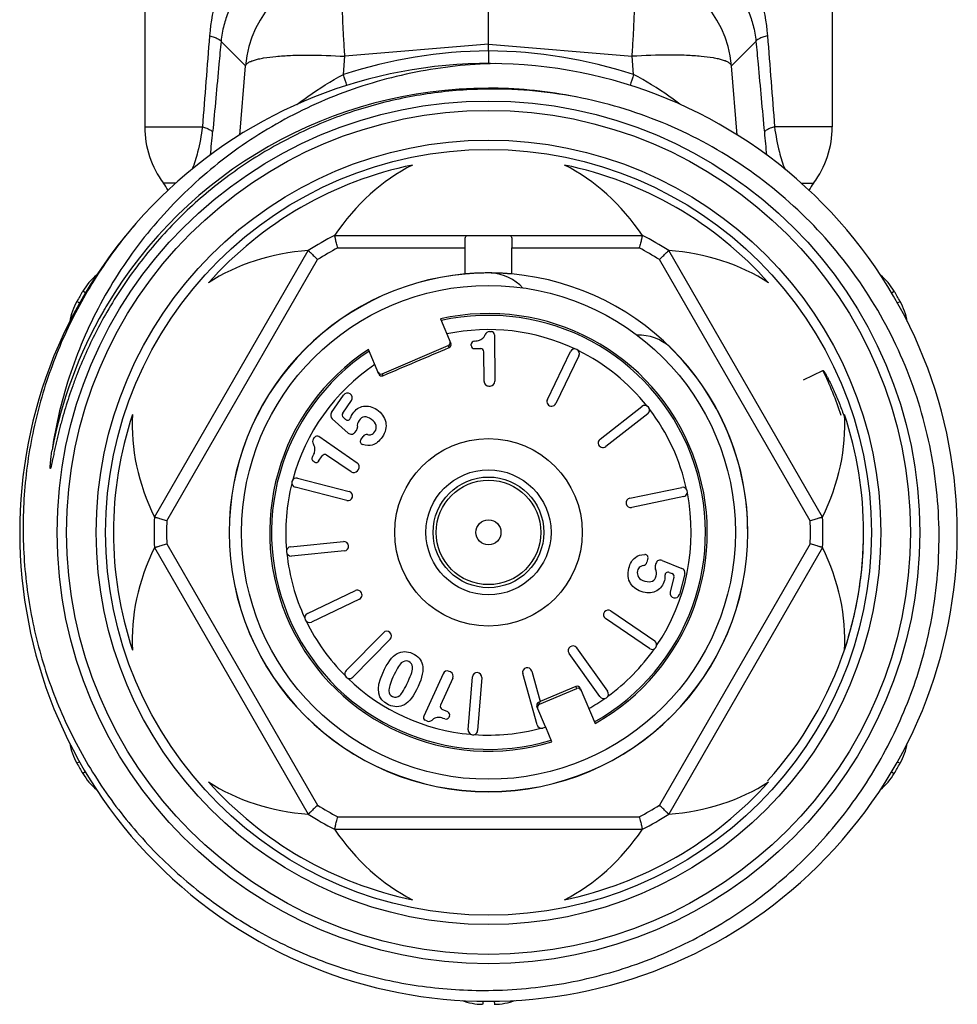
# Model space of a CAD drawing. Header units: millimetres. Extents: x 17747 to 112039, y -74980 to 446921.
# Tile 75 of 256: x 46318 to 46348, y -71657 to -71626. Entities that reach past the tile are written whole.
import ezdxf

# ---------------------------------------------------------------- set-up
doc = ezdxf.new("R2010")
doc.units = ezdxf.units.MM

msp = doc.modelspace()

# ---------------------------------------------------------------- linework, layer by layer
at = {"color": 0, "linetype": 'Continuous', "lineweight": -2}
for p, q in [((46321.878, -71621.946), (46321.878, -71629.03)), ((46343.878, -71621.946), (46343.878, -71629.03)), ((46332.878, -71626.382), (46332.878, -71623.503)), ((46325.104, -71627.073), (46324.32, -71626.293)), ((46340.652, -71627.073), (46341.436, -71626.293)), ((46332.878, -71626.382), (46328.284, -71626.772)), ((46332.878, -71626.598), (46332.878, -71626.382)), ((46332.878, -71626.382), (46337.472, -71626.772)), ((46332.878, -71626.598), (46332.878, -71627.002)), ((46328.237, -71627.352), (46328.284, -71626.772)), ((46337.52, -71627.352), (46337.472, -71626.772)), ((46324.923, -71629.291), (46325.104, -71627.073)), ((46340.833, -71629.292), (46340.652, -71627.073)), ((46321.878, -71629.03), (46323.725, -71629.03)), ((46343.878, -71629.03), (46342.031, -71629.03)), ((46322.872, -71630.83), (46322.478, -71630.83)), ((46342.878, -71630.83), (46343.278, -71630.83)), ((46327.955, -71632.502), (46337.802, -71632.502)), ((46328.053, -71632.902), (46332.13, -71632.902)), ((46332.13, -71633.735), (46332.13, -71632.902)), ((46333.626, -71633.735), (46333.626, -71632.902)), ((46333.626, -71632.902), (46337.703, -71632.902)), ((46322.189, -71641.515), (46327.113, -71632.988)), ((46322.585, -71641.63), (46327.41, -71633.273)), ((46343.171, -71641.63), (46338.346, -71633.273)), ((46343.567, -71641.515), (46338.644, -71632.988)), ((46319.984, -71634.343), (46319.895, -71634.29)), ((46345.77, -71634.344), (46345.861, -71634.29)), ((46319.8, -71634.665), (46319.709, -71634.614)), ((46345.957, -71634.664), (46346.047, -71634.614)), ((46331.338, -71635.173), (46331.671, -71635.959)), ((46332.912, -71635.581), (46332.971, -71635.581)), ((46333.072, -71635.68), (46333.085, -71637.169)), ((46329.475, -71636.928), (46331.592, -71636.029)), ((46331.618, -71636.091), (46331.592, -71636.029)), ((46332.326, -71636.025), (46332.326, -71635.983)), ((46329.37, -71636.936), (46329.036, -71636.15)), ((46332.427, -71636.124), (46332.63, -71636.123)), ((46332.739, -71637.172), (46332.731, -71636.222)), ((46334.762, -71637.75), (46335.501, -71636.218)), ((46335.771, -71636.349), (46335.032, -71637.881)), ((46329.475, -71636.928), (46329.501, -71636.989)), ((46342.958, -71637.119), (46343.579, -71636.819)), ((46332.891, -71637.32), (46332.936, -71637.32)), ((46327.857, -71638.171), (46328.243, -71637.61)), ((46328.216, -71638.188), (46328.495, -71637.783)), ((46336.448, -71639.022), (46337.788, -71637.975)), ((46337.973, -71638.211), (46336.633, -71639.258)), ((46328.386, -71638.824), (46327.88, -71638.368)), ((46328.305, -71638.386), (46328.231, -71638.319)), ((46328.677, -71639.783), (46327.45, -71638.94)), ((46328.606, -71638.803), (46328.653, -71638.741)), ((46328.793, -71639.043), (46328.864, -71638.939)), ((46327.278, -71639.014), (46327.311, -71638.965)), ((46327.444, -71639.723), (46327.559, -71639.556)), ((46328.481, -71640.068), (46327.698, -71639.53)), ((46327.305, -71639.749), (46327.271, -71639.725)), ((46328.69, -71640.029), (46328.716, -71639.991)), ((46326.77, -71640.267), (46328.416, -71640.693)), ((46328.341, -71640.983), (46326.694, -71640.557)), ((46337.398, -71640.908), (46339.063, -71640.562)), ((46339.124, -71640.856), (46337.459, -71641.202)), ((46322.585, -71642.373), (46327.41, -71650.73)), ((46326.545, -71642.461), (46328.238, -71642.298)), ((46343.171, -71642.373), (46338.346, -71650.73)), ((46322.189, -71642.488), (46327.113, -71651.015)), ((46328.266, -71642.596), (46326.573, -71642.759)), ((46343.567, -71642.488), (46338.644, -71651.015)), ((46337.979, -71642.832), (46337.948, -71642.954)), ((46338.237, -71642.993), (46338.214, -71643.068)), ((46338.436, -71642.898), (46339.068, -71643.154)), ((46338.662, -71643.283), (46338.754, -71643.32)), ((46339.156, -71643.331), (46338.986, -71643.99)), ((46338.813, -71643.438), (46338.69, -71643.914)), ((46327.084, -71644.599), (46328.619, -71643.867)), ((46328.748, -71644.138), (46327.213, -71644.87)), ((46336.793, -71644.51), (46338.195, -71645.474)), ((46338.025, -71645.721), (46336.623, -71644.757)), ((46328.322, -71646.424), (46329.514, -71645.211)), ((46329.728, -71645.421), (46328.536, -71646.635)), ((46336.442, -71647.257), (46335.455, -71645.872)), ((46335.699, -71645.698), (46336.687, -71647.083)), ((46331.663, -71646.468), (46331.621, -71646.449)), ((46334.265, -71646.44), (46334.536, -71647.417)), ((46331.423, -71646.524), (46330.805, -71647.879)), ((46331.737, -71646.667), (46331.343, -71647.532)), ((46332.23, -71648.318), (46332.364, -71646.623)), ((46332.663, -71646.646), (46332.53, -71648.342)), ((46334.43, -71648.159), (46333.976, -71646.52)), ((46334.507, -71647.502), (46335.704, -71646.994)), ((46335.677, -71646.932), (46334.536, -71647.417)), ((46335.704, -71646.994), (46335.677, -71646.932)), ((46335.808, -71646.985), (46336.288, -71648.115)), ((46334.537, -71647.421), (46334.482, -71647.444)), ((46334.482, -71647.444), (46334.507, -71647.502)), ((46331.578, -71647.748), (46331.393, -71647.664)), ((46334.705, -71648.225), (46334.429, -71647.575)), ((46330.909, -71648.036), (46330.855, -71648.011)), ((46331.627, -71647.881), (46331.61, -71647.919)), ((46334.71, -71648.237), (46334.615, -71648.263)), ((46334.907, -71648.701), (46334.71, -71648.237)), ((46319.799, -71649.339), (46319.709, -71649.389)), ((46345.957, -71649.338), (46346.047, -71649.389)), ((46319.986, -71649.659), (46319.895, -71649.713)), ((46345.771, -71649.659), (46345.861, -71649.713)), ((46328.053, -71651.102), (46337.703, -71651.102)), ((46327.955, -71651.502), (46337.802, -71651.502)), ((46332.693, -71656.996), (46332.692, -71657.1)), ((46333.063, -71656.996), (46333.065, -71657.1))]:
    msp.add_line(p, q, dxfattribs=at)
for radius in [13.8, 13.5, 12.55, 12.25, 7.9, 3, 2, 1.77, 1.673, 0.4]:
    msp.add_circle((46332.878, -71642.002), radius, dxfattribs=at)
for centre, radius, start, end in [((46328.593, -71627.382), 3.503, 95.0702, 174.9331), ((46337.163, -71627.382), 3.503, 5.0669, 84.9298), ((46333.052, -71642.347), 15.75, 90.6339, 107.8048), ((46332.704, -71642.347), 15.75, 72.1952, 89.3661), ((46332.878, -71642.002), 15, 139.2303, 138.8082), ((46274.227, -71644.349), 56.621, 17.0913, 17.4689), ((46391.538, -71644.352), 56.63, 162.5311, 162.9081), ((46332.878, -71642.002), 14.21, 90.002, 149.3478), ((46332.878, -71641.972), 14.18, 89.4131, 90.0033), ((46333.008, -71642.123), 14.302, 78.4831, 90.5187), ((46332.877, -71642.008), 14.216, 78.6748, 89.4107), ((46324.878, -71629.03), 3, 180, 216.8699), ((46340.878, -71629.03), 3, 323.1301, 0), ((46251.576, -71622.514), 72.784, 354.15434, 354.72585), ((46414.171, -71622.515), 72.775, 185.27414, 185.84724), ((46332.878, -71642.002), 12, 101.6766, 138.3234), ((46332.878, -71642.002), 12, 41.6766, 78.3234), ((46320.878, -71632.03), 2, 29.1836, 36.8699), ((46344.878, -71632.03), 2, 143.1301, 150.8636), ((46332.878, -71642.002), 10.7, 117.3956, 122.6044), ((46332.878, -71642.002), 10.7, 57.3956, 62.6044), ((46332.878, -71642.002), 10.3, 117.9331, 122.0669), ((46332.878, -71642.002), 10.3, 57.9331, 62.0669), ((46321.615, -71635.312), 2, 129.629, 149.292), ((46332.878, -71642.002), 8.3, 95.1728, 180), ((46332.878, -71642.002), 8.295, 95.1842, 180), ((46332.878, -71635.202), 1.5, 42.7113, 86.5541), ((46332.878, -71642.002), 8.3, 0, 84.8272), ((46344.141, -71635.312), 2, 30.708, 50.3124), ((46332.878, -71642.002), 15.1, 149.292, 150.708), ((46332.878, -71642.002), 15.1, 29.292, 30.708), ((46321.453, -71635.592), 2, 150.708, 170.3287), ((46332.857, -71641.989), 14.185, 149.3461, 150.007), ((46344.303, -71635.592), 2, 9.5991, 29.292), ((46332.879, -71642.002), 14.21, 150.0079, 169.3258), ((46332.878, -71642.002), 7, 299.1506, 102.7134), ((46332.878, -71642.002), 6.942, 299.202, 102.627), ((46332.878, -71642.002), 6.486, 64.7815, 101.8882), ((46332.913, -71635.731), 0.15, 90.5, 158.8914), ((46332.972, -71635.681), 0.1, 0.5, 90.5), ((46337.686, -71637.193), 1.5, 48.4459, 91.9926), ((46331.579, -71635.999), 0.1, 293.0502, 23.0616), ((46332.426, -71635.983), 0.1, 93.504, 180.5), ((46332.426, -71636.024), 0.1, 180.5, 270.5), ((46332.878, -71642.002), 8.295, 0, 45.6222), ((46332.878, -71642.002), 7, 123.2866, 286.8494), ((46332.878, -71642.002), 6.942, 123.373, 286.798), ((46332.631, -71636.223), 0.1, 0.5, 90.5), ((46335.636, -71636.284), 0.15, 334.25, 154.25), ((46332.878, -71642.002), 6.486, 38.5315, 63.7185), ((46332.878, -71642.002), 6.486, 124.1118, 164.9685), ((46329.462, -71636.897), 0.1, 202.9384, 292.9498), ((46332.859, -71642.009), 11.91, 18.3386, 25.8345), ((46332.889, -71637.17), 0.15, 180.5, 270.5), ((46332.935, -71637.17), 0.15, 270.5, 0.5), ((46328.366, -71637.695), 0.15, 325.5, 145.5), ((46334.897, -71637.816), 0.15, 154.25, 334.25), ((46337.881, -71638.093), 0.15, 308, 128), ((46332.878, -71642.002), 12, 161.6766, 198.3234), ((46327.98, -71638.256), 0.15, 145.5, 227.948), ((46328.298, -71638.245), 0.1, 145.5, 227.9551), ((46332.878, -71642.002), 6.486, 12.2815, 37.4685), ((46332.878, -71642.002), 12, 341.6766, 18.3234), ((46328.372, -71638.311), 0.1, 227.9551, 342.887), ((46327.394, -71639.022), 0.1, 55.5, 145.5), ((46328.486, -71638.712), 0.15, 227.948, 322.9906), ((46328.533, -71638.65), 0.15, 322.9906, 6.2843), ((46328.988, -71639.024), 0.15, 80.8809, 145.5), ((46327.401, -71639.099), 0.15, 145.5, 213.8914), ((46328.875, -71639.099), 0.1, 145.5, 252.8727), ((46336.54, -71639.14), 0.15, 128, 308), ((46327.642, -71639.612), 0.1, 55.5, 145.5), ((46327.327, -71639.643), 0.1, 148.504, 235.5), ((46327.362, -71639.666), 0.1, 235.5, 325.5), ((46328.592, -71639.906), 0.15, 325.5, 55.5), ((46328.566, -71639.944), 0.15, 235.5, 325.5), ((46332.878, -71642.002), 6.486, 166.0315, 184.9685), ((46326.732, -71640.412), 0.15, 75.5, 255.5), ((46328.379, -71640.838), 0.15, 255.5, 75.5), ((46332.878, -71642.002), 6.486, 326.0315, 11.2185), ((46339.093, -71640.709), 0.15, 281.75, 101.75), ((46337.428, -71641.055), 0.15, 101.75, 281.75), ((46332.878, -71642.002), 10.7, 177.3956, 182.6044), ((46332.878, -71642.002), 10.3, 177.9331, 182.0669), ((46332.878, -71642.002), 10.3, 357.9331, 2.0669), ((46332.878, -71642.002), 10.7, 357.3956, 2.6044), ((46333.213, -71642.026), 11.664, 0.7643, 1.4862), ((46332.878, -71642.002), 8.3, 180, 0), ((46332.878, -71642.002), 8.295, 180, 0), ((46333.188, -71642.026), 11.69, 358.1985, 359.7691), ((46333.204, -71642.026), 11.673, 0.0887, 0.7643), ((46333.198, -71642.026), 11.679, 359.7694, 0.0888), ((46328.252, -71642.447), 0.15, 275.5, 95.5), ((46333.179, -71642.025), 11.698, 357.9435, 358.1987), ((46326.559, -71642.61), 0.15, 95.5, 275.5), ((46332.878, -71642.002), 6.486, 186.0315, 204.9685), ((46337.882, -71642.807), 0.1, 345.5, 92.8727), ((46333.168, -71642.025), 11.71, 355.8618, 357.9431), ((46337.802, -71642.916), 0.15, 280.8809, 345.5), ((46338.38, -71643.037), 0.15, 67.948, 162.9906), ((46333.148, -71642.023), 11.729, 353.8837, 355.3589), ((46333.156, -71642.024), 11.721, 355.359, 355.862), ((46338.357, -71643.112), 0.15, 162.9906, 206.2843), ((46338.624, -71643.375), 0.1, 67.9551, 182.8871), ((46338.716, -71643.413), 0.1, 345.5, 67.9551), ((46339.011, -71643.293), 0.15, 345.5, 67.948), ((46333.13, -71642.021), 11.747, 351.9711, 353.8836), ((46333.12, -71642.02), 11.757, 351.4779, 351.9713), ((46328.683, -71644.002), 0.15, 295.5, 115.5), ((46338.841, -71643.953), 0.15, 165.5, 345.5), ((46333.112, -71642.019), 11.766, 350.1203, 351.4778), ((46333.071, -71642.01), 11.807, 341.7627, 350.1126), ((46327.148, -71644.735), 0.15, 115.5, 295.5), ((46336.708, -71644.634), 0.15, 55.5, 235.5), ((46332.878, -71642.002), 6.486, 206.0315, 224.9685), ((46329.621, -71645.316), 0.15, 315.5, 135.5), ((46338.11, -71645.597), 0.15, 235.5, 55.5), ((46335.577, -71645.785), 0.15, 35.5, 215.5), ((46332.878, -71642.002), 6.486, 306.0315, 324.9685), ((46333.063, -71642.007), 11.816, 317.7447, 341.759), ((46328.429, -71646.529), 0.15, 135.5, 315.5), ((46331.559, -71646.586), 0.15, 65.5, 155.5), ((46331.601, -71646.605), 0.15, 335.5, 65.5), ((46332.513, -71646.635), 0.15, 355.5, 175.5), ((46334.12, -71646.48), 0.15, 15.5, 195.5), ((46332.878, -71642.002), 6.486, 226.0315, 264.9685), ((46335.716, -71647.024), 0.1, 22.9368, 112.9569), ((46336.565, -71647.17), 0.15, 215.5, 35.5), ((46334.521, -71647.536), 0.1, 113.0431, 203.0632), ((46332.878, -71642.002), 6.486, 299.6402, 304.9685), ((46331.434, -71647.573), 0.1, 155.5, 245.5), ((46331.536, -71647.839), 0.1, 335.5, 65.5), ((46330.896, -71647.92), 0.1, 155.5, 245.5), ((46330.971, -71647.899), 0.15, 245.5, 313.8914), ((46331.519, -71647.878), 0.1, 248.504, 335.5), ((46332.38, -71648.33), 0.15, 175.5, 355.5), ((46332.878, -71642.002), 6.486, 266.0315, 284.9685), ((46334.575, -71648.119), 0.15, 195.5, 285.5), ((46321.453, -71648.411), 2, 189.5598, 209.292), ((46344.303, -71648.411), 2, 330.708, 350.3043), ((46332.878, -71642.002), 15.1, 209.292, 210.708), ((46332.878, -71642.002), 15.1, 329.292, 330.708), ((46321.615, -71648.691), 2, 210.708, 230.3412), ((46344.141, -71648.691), 2, 309.7718, 329.292), ((46332.878, -71642.002), 12, 221.6766, 258.3234), ((46332.878, -71642.002), 12, 281.6766, 318.3234), ((46332.878, -71642.002), 10.3, 237.9331, 242.0669), ((46332.878, -71642.002), 10.3, 297.9331, 302.0669), ((46332.878, -71642.002), 10.7, 237.3956, 242.6044), ((46332.878, -71642.002), 10.7, 297.3956, 302.6044), ((46332.716, -71655.101), 2, 249.737, 269.292), ((46333.04, -71655.101), 2, 270.708, 290.2622)]:
    msp.add_arc(centre, radius, start, end, dxfattribs=at)
for centre, major_axis, ratio, start_param, end_param in [((46332.878, -71637.485), (0, -7.823), 0.816497, -2.751544, -2.261468), ((46332.878, -71637.485), (0, -7.823), 0.816497, 2.261468, 2.751544), ((46328.967, -71639.743), (6.775, -3.911), 0.816497, -4.021717, -3.531642), ((46336.789, -71639.743), (6.775, 3.911), 0.816497, 0.390049, 0.880125), ((46331.553, -71635.937), (0.0391, -0.0921), 0.999848, 0, 1.387806), ((46329.436, -71636.836), (-0.0391, 0.0921), 0.999848, 7.853982, 9.424778), ((46328.967, -71639.743), (6.775, -3.911), 0.816497, -2.751544, -2.261468), ((46336.789, -71639.743), (6.775, 3.911), 0.816497, -0.880125, -0.390049), ((46328.967, -71644.26), (6.775, 3.911), 0.816497, -4.021717, -3.531642), ((46336.789, -71644.26), (6.775, -3.911), 0.816497, 0.390049, 0.880125), ((46335.743, -71647.086), (0.0391, -0.0921), 0.999848, 7.853982, 9.424778), ((46334.546, -71647.594), (-0.0391, 0.0921), 0.999848, 6.283185, 7.670991), ((46328.967, -71644.26), (6.775, 3.911), 0.816497, -2.751544, -2.261468), ((46336.789, -71644.26), (6.775, -3.911), 0.816497, -0.880125, -0.390049), ((46332.878, -71646.518), (0, -7.823), 0.816497, -0.880125, -0.390049), ((46332.878, -71646.518), (0, -7.823), 0.816497, 0.390049, 0.880125)]:
    msp.add_ellipse(centre, major_axis=major_axis, ratio=ratio, start_param=start_param, end_param=end_param, dxfattribs=at)
for points, knots in [([(46326.311, -71621.946), (46325.983, -71622.158), (46325.529, -71622.542), (46325.025, -71623.148), (46324.578, -71623.83), (46324.149, -71624.815), (46323.987, -71625.672), (46323.952, -71626.118)], [0, 0, 0, 0, 0.236383, 0.355525, 0.47665, 0.72911, 1, 1, 1, 1]), ([(46339.445, -71621.946), (46339.773, -71622.158), (46340.227, -71622.542), (46340.731, -71623.148), (46341.179, -71623.83), (46341.607, -71624.815), (46341.77, -71625.672), (46341.804, -71626.118)], [0, 0, 0, 0, 0.236383, 0.355525, 0.47665, 0.72911, 1, 1, 1, 1]), ([(46326.127, -71623.67), (46325.904, -71623.787), (46325.481, -71624.069), (46324.938, -71624.632), (46324.589, -71625.226), (46324.394, -71625.796), (46324.336, -71626.12), (46324.32, -71626.293)], [0, 0, 0, 0, 0.227856, 0.45619, 0.703057, 0.843391, 1, 1, 1, 1]), ([(46339.629, -71623.67), (46339.852, -71623.787), (46340.275, -71624.069), (46340.818, -71624.632), (46341.167, -71625.226), (46341.362, -71625.796), (46341.42, -71626.12), (46341.436, -71626.293)], [0, 0, 0, 0, 0.227856, 0.45619, 0.703057, 0.843391, 1, 1, 1, 1]), ([(46328.284, -71626.772), (46328.27, -71626.582), (46328.246, -71626.214), (46328.219, -71625.682), (46328.202, -71625.199), (46328.196, -71624.778), (46328.199, -71624.472), (46328.209, -71624.267), (46328.218, -71624.147), (46328.23, -71624.049), (46328.244, -71623.974), (46328.259, -71623.924), (46328.275, -71623.899), (46328.284, -71623.893)], [0, 0, 0, 0, 0.197448, 0.383206, 0.551789, 0.698562, 0.819359, 0.86896, 0.910905, 0.944973, 0.971014, 0.989114, 1, 1, 1, 1]), ([(46337.472, -71626.772), (46337.486, -71626.582), (46337.51, -71626.214), (46337.537, -71625.682), (46337.554, -71625.199), (46337.561, -71624.778), (46337.557, -71624.472), (46337.547, -71624.267), (46337.538, -71624.147), (46337.527, -71624.049), (46337.512, -71623.974), (46337.497, -71623.924), (46337.482, -71623.899), (46337.472, -71623.893)], [0, 0, 0, 0, 0.197448, 0.383206, 0.551789, 0.698562, 0.819359, 0.86896, 0.910905, 0.944973, 0.971014, 0.989114, 1, 1, 1, 1]), ([(46323.952, -71626.118), (46324.004, -71626.132), (46324.094, -71626.159), (46324.209, -71626.203), (46324.283, -71626.242), (46324.317, -71626.276), (46324.32, -71626.293)], [0, 0, 0, 0, 0.384383, 0.679056, 0.881179, 1, 1, 1, 1]), ([(46324.32, -71626.293), (46324.298, -71626.535), (46324.209, -71627.506), (46324.119, -71628.476), (46324.052, -71629.204)], [0, 0, 0, 0, 0.250129, 1, 1, 1, 1]), ([(46341.804, -71626.118), (46341.753, -71626.132), (46341.662, -71626.159), (46341.547, -71626.203), (46341.473, -71626.242), (46341.439, -71626.276), (46341.436, -71626.293)], [0, 0, 0, 0, 0.384383, 0.679056, 0.881179, 1, 1, 1, 1]), ([(46341.436, -71626.293), (46341.458, -71626.535), (46341.548, -71627.506), (46341.637, -71628.476), (46341.704, -71629.204)], [0, 0, 0, 0, 0.250129, 1, 1, 1, 1]), ([(46325.104, -71627.073), (46325.117, -71627.032), (46325.18, -71626.978), (46325.281, -71626.928), (46325.393, -71626.889), (46325.53, -71626.853), (46325.759, -71626.809), (46326.1, -71626.767), (46326.568, -71626.738), (46327.305, -71626.725), (46327.884, -71626.747), (46328.284, -71626.772)], [0, 0, 0, 0, 0.039817, 0.069007, 0.10527, 0.148712, 0.19925, 0.320444, 0.465743, 0.630843, 1, 1, 1, 1]), ([(46340.652, -71627.073), (46340.64, -71627.032), (46340.576, -71626.978), (46340.475, -71626.928), (46340.363, -71626.889), (46340.227, -71626.853), (46339.997, -71626.809), (46339.656, -71626.767), (46339.188, -71626.738), (46338.451, -71626.725), (46337.872, -71626.747), (46337.472, -71626.772)], [0, 0, 0, 0, 0.039817, 0.069007, 0.10527, 0.148712, 0.19925, 0.320444, 0.465743, 0.630843, 1, 1, 1, 1]), ([(46333.09, -71627.003), (46332.239, -71627.023), (46330.538, -71627.209), (46328.074, -71627.918), (46326.151, -71628.854), (46324.729, -71629.793), (46323.394, -71630.852), (46321.907, -71632.389), (46320.712, -71634.163), (46319.957, -71635.691), (46319.339, -71637.279), (46319.038, -71638.528), (46318.914, -71639.37)], [0, 0, 0, 0, 0.124979, 0.249957, 0.37493, 0.437476, 0.500021, 0.624989, 0.749955, 0.812492, 0.87504, 1, 1, 1, 1]), ([(46326.747, -71628.316), (46326.862, -71628.227), (46327.337, -71627.875), (46327.842, -71627.561), (46328.237, -71627.352)], [0, 0, 0, 0, 0.24471, 1, 1, 1, 1]), ([(46338.999, -71628.308), (46338.885, -71628.22), (46338.412, -71627.871), (46337.912, -71627.56), (46337.52, -71627.352)], [0, 0, 0, 0, 0.244791, 1, 1, 1, 1]), ([(46332.878, -71627.821), (46332.262, -71627.827), (46331.029, -71627.918), (46329.213, -71628.293), (46327.462, -71628.9), (46325.804, -71629.729), (46324.268, -71630.766), (46322.879, -71631.993), (46321.661, -71633.39), (46320.975, -71634.418), (46320.667, -71634.952)], [0, 0, 0, 0, 0.125039, 0.250061, 0.375073, 0.500072, 0.625063, 0.750047, 0.875026, 1, 1, 1, 1]), ([(46346.914, -71645.446), (46347.131, -71644.517), (46347.383, -71642.611), (46347.188, -71639.738), (46346.428, -71636.96), (46345.133, -71634.387), (46343.352, -71632.123), (46341.156, -71630.259), (46338.633, -71628.87), (46336.798, -71628.299), (46335.863, -71628.109)], [0, 0, 0, 0, 0.125004, 0.250009, 0.375009, 0.50001, 0.625011, 0.750011, 0.875, 1, 1, 1, 1]), ([(46323.725, -71629.03), (46323.69, -71629.301), (46323.604, -71629.76), (46323.465, -71630.206), (46323.396, -71630.385)], [0, 0, 0, 0, 0.587244, 1, 1, 1, 1]), ([(46323.725, -71629.03), (46323.771, -71629.044), (46323.851, -71629.07), (46323.954, -71629.114), (46324.021, -71629.153), (46324.049, -71629.188), (46324.052, -71629.204)], [0, 0, 0, 0, 0.378625, 0.670226, 0.873611, 1, 1, 1, 1]), ([(46342.031, -71629.03), (46341.985, -71629.044), (46341.905, -71629.07), (46341.803, -71629.114), (46341.736, -71629.153), (46341.707, -71629.188), (46341.704, -71629.204)], [0, 0, 0, 0, 0.378625, 0.670226, 0.873611, 1, 1, 1, 1]), ([(46342.031, -71629.03), (46342.066, -71629.302), (46342.153, -71629.761), (46342.292, -71630.207), (46342.361, -71630.387)], [0, 0, 0, 0, 0.58743, 1, 1, 1, 1]), ([(46321.59, -71632.123), (46321.13, -71632.659), (46320.285, -71633.799), (46319.272, -71635.669), (46318.534, -71637.664), (46318.085, -71639.744), (46317.936, -71641.866), (46318.089, -71643.987), (46318.543, -71646.066), (46319.288, -71648.058), (46320.31, -71649.924), (46321.588, -71651.625), (46323.096, -71653.126), (46324.803, -71654.395), (46326.675, -71655.406), (46328.673, -71656.138), (46330.755, -71656.574), (46332.172, -71656.662), (46332.878, -71656.655)], [0, 0, 0, 0, 0.062494, 0.125002, 0.187498, 0.249999, 0.3125, 0.375, 0.437499, 0.499998, 0.562499, 0.625002, 0.687503, 0.750001, 0.812501, 0.874997, 0.937507, 1, 1, 1, 1]), ([(46328.053, -71632.902), (46328.047, -71632.876), (46328.034, -71632.826), (46328.016, -71632.752), (46327.999, -71632.684), (46327.987, -71632.632), (46327.978, -71632.595), (46327.972, -71632.572), (46327.967, -71632.551), (46327.963, -71632.534), (46327.96, -71632.522), (46327.958, -71632.514), (46327.957, -71632.51), (46327.956, -71632.506), (46327.955, -71632.504), (46327.955, -71632.503), (46327.955, -71632.502), (46327.955, -71632.502)], [0, 0, 0, 0, 0.192194, 0.37797, 0.549967, 0.701873, 0.768403, 0.827666, 0.878994, 0.921856, 0.955733, 0.969154, 0.980187, 0.98881, 0.995001, 0.998738, 1, 1, 1, 1]), ([(46332.128, -71632.708), (46332.128, -71632.679), (46332.129, -71632.637), (46332.135, -71632.586), (46332.144, -71632.548), (46332.162, -71632.517), (46332.191, -71632.503), (46332.207, -71632.502), (46332.215, -71632.502)], [0, 0, 0, 0, 0.351227, 0.497304, 0.621768, 0.815461, 0.903944, 1, 1, 1, 1]), ([(46333.541, -71632.502), (46333.549, -71632.502), (46333.565, -71632.503), (46333.594, -71632.517), (46333.612, -71632.548), (46333.621, -71632.586), (46333.628, -71632.637), (46333.628, -71632.679), (46333.628, -71632.708)], [0, 0, 0, 0, 0.096056, 0.184539, 0.378232, 0.502696, 0.648773, 1, 1, 1, 1]), ([(46337.802, -71632.502), (46337.801, -71632.502), (46337.801, -71632.503), (46337.801, -71632.504), (46337.8, -71632.506), (46337.799, -71632.51), (46337.798, -71632.514), (46337.797, -71632.522), (46337.794, -71632.534), (46337.789, -71632.551), (46337.784, -71632.572), (46337.779, -71632.595), (46337.77, -71632.632), (46337.757, -71632.684), (46337.74, -71632.752), (46337.722, -71632.826), (46337.71, -71632.876), (46337.703, -71632.902)], [0, 0, 0, 0, 0.001262, 0.004999, 0.01119, 0.019813, 0.030846, 0.044267, 0.078144, 0.121006, 0.172334, 0.231597, 0.298127, 0.450033, 0.62203, 0.807806, 1, 1, 1, 1]), ([(46332.13, -71632.902), (46332.13, -71632.868), (46332.129, -71632.804), (46332.128, -71632.739), (46332.128, -71632.708)], [0, 0, 0, 0, 0.516422, 1, 1, 1, 1]), ([(46333.628, -71632.708), (46333.628, -71632.739), (46333.627, -71632.804), (46333.626, -71632.868), (46333.626, -71632.902)], [0, 0, 0, 0, 0.483578, 1, 1, 1, 1]), ([(46327.113, -71632.988), (46327.112, -71632.988), (46327.113, -71632.988), (46327.114, -71632.989), (46327.116, -71632.991), (46327.119, -71632.994), (46327.122, -71632.997), (46327.128, -71633.002), (46327.137, -71633.011), (46327.149, -71633.023), (46327.165, -71633.038), (46327.182, -71633.054), (46327.21, -71633.081), (46327.248, -71633.118), (46327.299, -71633.166), (46327.353, -71633.219), (46327.391, -71633.255), (46327.41, -71633.273)], [0, 0, 0, 0, 0.001262, 0.004999, 0.01119, 0.019813, 0.030846, 0.044267, 0.078144, 0.121006, 0.172334, 0.231597, 0.298127, 0.450033, 0.62203, 0.807806, 1, 1, 1, 1]), ([(46338.346, -71633.273), (46338.365, -71633.255), (46338.403, -71633.219), (46338.457, -71633.166), (46338.508, -71633.118), (46338.546, -71633.081), (46338.574, -71633.054), (46338.592, -71633.038), (46338.607, -71633.023), (46338.619, -71633.011), (46338.628, -71633.002), (46338.634, -71632.997), (46338.638, -71632.994), (46338.64, -71632.991), (46338.642, -71632.989), (46338.643, -71632.988), (46338.644, -71632.988), (46338.644, -71632.988)], [0, 0, 0, 0, 0.192194, 0.37797, 0.549967, 0.701873, 0.768403, 0.827666, 0.878994, 0.921856, 0.955733, 0.969154, 0.980187, 0.98881, 0.995001, 0.998738, 1, 1, 1, 1]), ([(46333.628, -71633.736), (46333.628, -71633.736), (46333.628, -71633.735), (46333.627, -71633.736), (46333.626, -71633.735), (46333.624, -71633.735), (46333.619, -71633.735), (46333.613, -71633.734), (46333.605, -71633.734), (46333.595, -71633.733), (46333.584, -71633.732), (46333.565, -71633.731), (46333.537, -71633.728), (46333.5, -71633.726), (46333.456, -71633.723), (46333.407, -71633.719), (46333.352, -71633.716), (46333.271, -71633.712), (46333.162, -71633.707), (46333.023, -71633.704), (46332.878, -71633.703), (46332.734, -71633.704), (46332.595, -71633.707), (46332.485, -71633.712), (46332.404, -71633.716), (46332.35, -71633.719), (46332.3, -71633.723), (46332.257, -71633.726), (46332.219, -71633.728), (46332.191, -71633.731), (46332.173, -71633.732), (46332.161, -71633.733), (46332.151, -71633.734), (46332.143, -71633.734), (46332.137, -71633.735), (46332.133, -71633.735), (46332.13, -71633.735), (46332.129, -71633.736), (46332.129, -71633.735), (46332.128, -71633.736), (46332.128, -71633.736)], [0, 0, 0, 0, 0.000155, 0.000609, 0.001364, 0.00242, 0.005429, 0.009633, 0.015027, 0.021596, 0.029317, 0.038171, 0.05919, 0.08446, 0.113715, 0.146679, 0.18304, 0.222435, 0.308822, 0.402539, 0.500004, 0.597467, 0.691184, 0.777572, 0.816966, 0.853326, 0.886289, 0.915544, 0.940814, 0.961833, 0.970685, 0.978406, 0.984973, 0.990367, 0.994571, 0.99758, 0.998635, 0.99939, 0.999845, 1, 1, 1, 1]), ([(46320.667, -71634.952), (46320.543, -71635.166), (46320.306, -71635.602), (46319.985, -71636.274), (46319.746, -71636.846), (46319.573, -71637.311), (46319.452, -71637.663), (46319.339, -71638.018), (46319.253, -71638.315), (46319.188, -71638.555), (46319.141, -71638.735), (46319.097, -71638.916), (46319.054, -71639.097), (46319.014, -71639.278), (46318.981, -71639.43), (46318.956, -71639.551), (46318.94, -71639.627), (46318.927, -71639.688), (46318.918, -71639.733), (46318.908, -71639.779), (46318.899, -71639.824), (46318.89, -71639.862), (46318.883, -71639.892), (46318.878, -71639.911), (46318.875, -71639.925), (46318.871, -71639.936), (46318.868, -71639.946), (46318.867, -71639.953), (46318.864, -71639.958), (46318.86, -71639.96), (46318.857, -71639.96), (46318.855, -71639.957), (46318.855, -71639.952), (46318.855, -71639.946), (46318.855, -71639.94), (46318.854, -71639.933), (46318.855, -71639.923), (46318.855, -71639.912), (46318.855, -71639.896), (46318.857, -71639.869), (46318.859, -71639.831), (46318.863, -71639.784), (46318.867, -71639.738), (46318.872, -71639.692), (46318.879, -71639.631), (46318.892, -71639.523), (46318.905, -71639.431), (46318.914, -71639.37)], [0, 0, 0, 0, 0.125102, 0.250203, 0.375303, 0.437858, 0.500413, 0.562966, 0.625519, 0.656796, 0.688071, 0.719346, 0.75062, 0.781892, 0.813161, 0.828794, 0.844424, 0.852238, 0.86005, 0.867861, 0.875669, 0.883471, 0.887369, 0.891259, 0.893207, 0.895133, 0.897081, 0.898069, 0.898984, 0.899815, 0.900137, 0.900486, 0.901495, 0.902539, 0.90347, 0.904404, 0.906354, 0.908293, 0.910232, 0.914123, 0.921914, 0.929713, 0.937516, 0.945323, 0.953131, 0.968751, 1, 1, 1, 1]), ([(46343.579, -71636.819), (46343.587, -71636.82), (46343.599, -71636.835), (46343.614, -71636.855), (46343.629, -71636.878), (46343.647, -71636.908), (46343.67, -71636.946), (46343.696, -71636.992), (46343.721, -71637.038), (46343.754, -71637.101), (46343.794, -71637.18), (46343.841, -71637.275), (46343.886, -71637.371), (46343.93, -71637.467), (46343.988, -71637.597), (46344.056, -71637.76), (46344.135, -71637.957), (46344.209, -71638.156), (46344.256, -71638.289), (46344.278, -71638.356)], [0, 0, 0, 0, 0.014835, 0.030379, 0.045973, 0.061583, 0.092826, 0.124084, 0.155349, 0.18662, 0.24917, 0.311728, 0.37429, 0.436856, 0.499424, 0.624562, 0.749705, 0.874851, 1, 1, 1, 1]), ([(46322.585, -71641.63), (46322.559, -71641.623), (46322.51, -71641.609), (46322.437, -71641.587), (46322.37, -71641.568), (46322.318, -71641.553), (46322.282, -71641.542), (46322.258, -71641.536), (46322.238, -71641.53), (46322.221, -71641.525), (46322.209, -71641.521), (46322.202, -71641.519), (46322.197, -71641.518), (46322.194, -71641.517), (46322.191, -71641.516), (46322.19, -71641.516), (46322.189, -71641.515), (46322.189, -71641.515)], [0, 0, 0, 0, 0.192194, 0.37797, 0.549967, 0.701873, 0.768403, 0.827666, 0.878994, 0.921856, 0.955733, 0.969154, 0.980187, 0.98881, 0.995001, 0.998738, 1, 1, 1, 1]), ([(46343.567, -71641.515), (46343.567, -71641.515), (46343.566, -71641.516), (46343.565, -71641.516), (46343.562, -71641.517), (46343.559, -71641.518), (46343.555, -71641.519), (46343.547, -71641.521), (46343.535, -71641.525), (46343.518, -71641.53), (46343.498, -71641.536), (46343.475, -71641.542), (46343.438, -71641.553), (46343.386, -71641.568), (46343.319, -71641.587), (46343.247, -71641.609), (46343.197, -71641.623), (46343.171, -71641.63)], [0, 0, 0, 0, 0.001262, 0.004999, 0.01119, 0.019813, 0.030846, 0.044267, 0.078144, 0.121006, 0.172334, 0.231597, 0.298127, 0.450033, 0.62203, 0.807806, 1, 1, 1, 1]), ([(46322.189, -71642.488), (46322.189, -71642.488), (46322.19, -71642.487), (46322.191, -71642.487), (46322.194, -71642.486), (46322.197, -71642.485), (46322.202, -71642.484), (46322.209, -71642.482), (46322.221, -71642.478), (46322.238, -71642.473), (46322.258, -71642.467), (46322.282, -71642.461), (46322.318, -71642.45), (46322.37, -71642.435), (46322.437, -71642.416), (46322.51, -71642.394), (46322.559, -71642.38), (46322.585, -71642.373)], [0, 0, 0, 0, 0.001262, 0.004999, 0.01119, 0.019813, 0.030846, 0.044267, 0.078144, 0.121006, 0.172334, 0.231597, 0.298127, 0.450033, 0.62203, 0.807806, 1, 1, 1, 1]), ([(46343.567, -71642.488), (46343.567, -71642.488), (46343.566, -71642.487), (46343.565, -71642.487), (46343.562, -71642.486), (46343.559, -71642.485), (46343.555, -71642.484), (46343.547, -71642.482), (46343.535, -71642.478), (46343.518, -71642.473), (46343.498, -71642.467), (46343.475, -71642.461), (46343.438, -71642.45), (46343.386, -71642.435), (46343.319, -71642.416), (46343.247, -71642.394), (46343.197, -71642.38), (46343.171, -71642.373)], [0, 0, 0, 0, 0.001262, 0.004999, 0.01119, 0.019813, 0.030846, 0.044267, 0.078144, 0.121006, 0.172334, 0.231597, 0.298127, 0.450033, 0.62203, 0.807806, 1, 1, 1, 1]), ([(46332.878, -71656.655), (46333.684, -71656.647), (46335.297, -71656.496), (46337.644, -71655.876), (46339.857, -71654.877), (46341.875, -71653.526), (46343.641, -71651.86), (46345.106, -71649.923), (46346.23, -71647.771), (46346.73, -71646.23), (46346.914, -71645.446)], [0, 0, 0, 0, 0.124999, 0.250001, 0.375002, 0.500002, 0.625003, 0.750004, 0.875002, 1, 1, 1, 1]), ([(46327.41, -71650.73), (46327.391, -71650.748), (46327.353, -71650.784), (46327.299, -71650.837), (46327.248, -71650.885), (46327.21, -71650.922), (46327.182, -71650.949), (46327.165, -71650.965), (46327.149, -71650.98), (46327.137, -71650.992), (46327.128, -71651.001), (46327.122, -71651.006), (46327.119, -71651.009), (46327.116, -71651.012), (46327.114, -71651.014), (46327.113, -71651.015), (46327.112, -71651.015), (46327.113, -71651.015)], [0, 0, 0, 0, 0.192194, 0.37797, 0.549967, 0.701873, 0.768403, 0.827666, 0.878994, 0.921856, 0.955733, 0.969154, 0.980187, 0.98881, 0.995001, 0.998738, 1, 1, 1, 1]), ([(46338.644, -71651.015), (46338.644, -71651.015), (46338.643, -71651.015), (46338.642, -71651.014), (46338.64, -71651.012), (46338.638, -71651.009), (46338.634, -71651.006), (46338.628, -71651.001), (46338.619, -71650.992), (46338.607, -71650.98), (46338.592, -71650.965), (46338.574, -71650.949), (46338.546, -71650.922), (46338.508, -71650.885), (46338.457, -71650.837), (46338.403, -71650.784), (46338.365, -71650.748), (46338.346, -71650.73)], [0, 0, 0, 0, 0.001262, 0.004999, 0.01119, 0.019813, 0.030846, 0.044267, 0.078144, 0.121006, 0.172334, 0.231597, 0.298127, 0.450033, 0.62203, 0.807806, 1, 1, 1, 1]), ([(46327.955, -71651.502), (46327.955, -71651.502), (46327.955, -71651.5), (46327.955, -71651.499), (46327.956, -71651.497), (46327.957, -71651.493), (46327.958, -71651.489), (46327.96, -71651.481), (46327.963, -71651.469), (46327.967, -71651.452), (46327.972, -71651.431), (46327.978, -71651.408), (46327.987, -71651.371), (46327.999, -71651.319), (46328.016, -71651.251), (46328.034, -71651.177), (46328.047, -71651.127), (46328.053, -71651.102)], [0, 0, 0, 0, 0.001262, 0.004999, 0.01119, 0.019813, 0.030846, 0.044267, 0.078144, 0.121006, 0.172334, 0.231597, 0.298127, 0.450033, 0.62203, 0.807806, 1, 1, 1, 1]), ([(46337.703, -71651.102), (46337.71, -71651.127), (46337.722, -71651.177), (46337.74, -71651.251), (46337.757, -71651.319), (46337.77, -71651.371), (46337.779, -71651.408), (46337.784, -71651.431), (46337.789, -71651.452), (46337.794, -71651.469), (46337.797, -71651.481), (46337.798, -71651.489), (46337.799, -71651.493), (46337.8, -71651.497), (46337.801, -71651.499), (46337.801, -71651.5), (46337.801, -71651.502), (46337.802, -71651.502)], [0, 0, 0, 0, 0.192194, 0.37797, 0.549967, 0.701873, 0.768403, 0.827666, 0.878994, 0.921856, 0.955733, 0.969154, 0.980187, 0.98881, 0.995001, 0.998738, 1, 1, 1, 1])]:
    msp.add_open_spline(points, degree=3, knots=knots, dxfattribs=at)
for points in [[(46323.952, -71626.118), (46323.877, -71627.089), (46323.801, -71628.059), (46323.725, -71629.03)], [(46341.804, -71626.118), (46341.88, -71627.089), (46341.955, -71628.059), (46342.031, -71629.03)], [(46332.592, -71635.852), (46332.646, -71635.83), (46332.689, -71635.801), (46332.723, -71635.764)], [(46332.723, -71635.764), (46332.743, -71635.743), (46332.759, -71635.714), (46332.773, -71635.677)], [(46329.501, -71636.989), (46330.207, -71636.69), (46330.913, -71636.39), (46331.618, -71636.091)], [(46332.419, -71635.883), (46332.496, -71635.878), (46332.553, -71635.868), (46332.592, -71635.852)], [(46328.538, -71638.197), (46328.626, -71638.069), (46328.741, -71637.992), (46328.882, -71637.968)], [(46328.882, -71637.968), (46329.023, -71637.943), (46329.164, -71637.978), (46329.304, -71638.074)], [(46328.468, -71638.341), (46328.484, -71638.29), (46328.507, -71638.241), (46328.538, -71638.197)], [(46329.136, -71638.388), (46328.965, -71638.271), (46328.831, -71638.283), (46328.735, -71638.423)], [(46329.304, -71638.074), (46329.459, -71638.181), (46329.553, -71638.314), (46329.588, -71638.475)], [(46328.735, -71638.423), (46328.691, -71638.487), (46328.674, -71638.558), (46328.682, -71638.634)], [(46329.283, -71638.581), (46329.267, -71638.51), (46329.218, -71638.445), (46329.136, -71638.388)], [(46329.242, -71638.78), (46329.284, -71638.718), (46329.298, -71638.653), (46329.283, -71638.581)], [(46329.588, -71638.475), (46329.623, -71638.635), (46329.584, -71638.795), (46329.477, -71638.952)], [(46329.011, -71638.876), (46329.055, -71638.883), (46329.092, -71638.883), (46329.12, -71638.876)], [(46329.12, -71638.876), (46329.166, -71638.864), (46329.206, -71638.832), (46329.242, -71638.78)], [(46327.319, -71639.273), (46327.313, -71639.245), (46327.299, -71639.215), (46327.277, -71639.183)], [(46329.16, -71639.207), (46329.069, -71639.236), (46328.965, -71639.232), (46328.846, -71639.195)], [(46329.477, -71638.952), (46329.386, -71639.084), (46329.281, -71639.169), (46329.16, -71639.207)], [(46327.242, -71639.59), (46327.282, -71639.525), (46327.307, -71639.472), (46327.316, -71639.431)], [(46327.316, -71639.431), (46327.329, -71639.375), (46327.33, -71639.322), (46327.319, -71639.273)], [(46337.578, -71642.803), (46337.653, -71642.745), (46337.753, -71642.713), (46337.877, -71642.707)], [(46337.368, -71643.151), (46337.408, -71642.996), (46337.477, -71642.88), (46337.578, -71642.803)], [(46337.426, -71643.637), (46337.338, -71643.498), (46337.32, -71643.336), (46337.368, -71643.151)], [(46337.647, -71643.232), (46337.628, -71643.304), (46337.638, -71643.371), (46337.677, -71643.433)], [(46337.729, -71643.1), (46337.689, -71643.127), (46337.663, -71643.171), (46337.647, -71643.232)], [(46337.831, -71643.063), (46337.787, -71643.072), (46337.753, -71643.084), (46337.729, -71643.1)], [(46338.245, -71643.395), (46338.265, -71643.319), (46338.257, -71643.247), (46338.223, -71643.178)], [(46337.83, -71643.917), (46337.648, -71643.87), (46337.514, -71643.776), (46337.426, -71643.637)], [(46337.677, -71643.433), (46337.715, -71643.495), (46337.784, -71643.539), (46337.881, -71643.564)], [(46337.881, -71643.564), (46338.081, -71643.616), (46338.202, -71643.559), (46338.245, -71643.395)], [(46338.508, -71643.54), (46338.469, -71643.69), (46338.387, -71643.801), (46338.263, -71643.872)], [(46338.524, -71643.38), (46338.527, -71643.434), (46338.522, -71643.487), (46338.508, -71643.54)], [(46338.263, -71643.872), (46338.138, -71643.944), (46337.994, -71643.959), (46337.83, -71643.917)], [(46329.955, -71645.881), (46330.112, -71645.796), (46330.276, -71645.795), (46330.449, -71645.873)], [(46330.449, -71645.873), (46330.62, -71645.951), (46330.725, -71646.073), (46330.766, -71646.24)], [(46329.494, -71646.502), (46329.644, -71646.171), (46329.798, -71645.965), (46329.955, -71645.881)], [(46330.089, -71646.181), (46330.018, -71646.25), (46329.928, -71646.403), (46329.821, -71646.639)], [(46330.325, -71646.137), (46330.238, -71646.097), (46330.16, -71646.111), (46330.089, -71646.181)], [(46330.449, -71646.309), (46330.439, -71646.226), (46330.398, -71646.17), (46330.325, -71646.137)], [(46329.683, -71647.52), (46329.323, -71647.356), (46329.259, -71647.015), (46329.494, -71646.502)], [(46330.309, -71646.77), (46330.412, -71646.543), (46330.459, -71646.39), (46330.449, -71646.309)], [(46330.766, -71646.24), (46330.806, -71646.407), (46330.758, -71646.639), (46330.623, -71646.936)], [(46329.821, -71646.639), (46329.73, -71646.838), (46329.686, -71646.981), (46329.688, -71647.071)], [(46330.041, -71647.219), (46330.113, -71647.155), (46330.201, -71647.006), (46330.309, -71646.77)], [(46329.688, -71647.071), (46329.689, -71647.159), (46329.729, -71647.222), (46329.807, -71647.257)], [(46330.623, -71646.936), (46330.486, -71647.236), (46330.341, -71647.429), (46330.187, -71647.515)], [(46329.807, -71647.257), (46329.892, -71647.296), (46329.969, -71647.282), (46330.041, -71647.219)], [(46330.187, -71647.515), (46330.033, -71647.601), (46329.866, -71647.603), (46329.683, -71647.52)], [(46331.157, -71647.95), (46331.13, -71647.961), (46331.103, -71647.98), (46331.075, -71648.007)], [(46331.313, -71647.925), (46331.255, -71647.922), (46331.203, -71647.931), (46331.157, -71647.95)], [(46331.482, -71647.971), (46331.411, -71647.943), (46331.355, -71647.927), (46331.313, -71647.925)]]:
    msp.add_open_spline(points, degree=3, dxfattribs=at)

doc.saveas('drawing.dxf')
